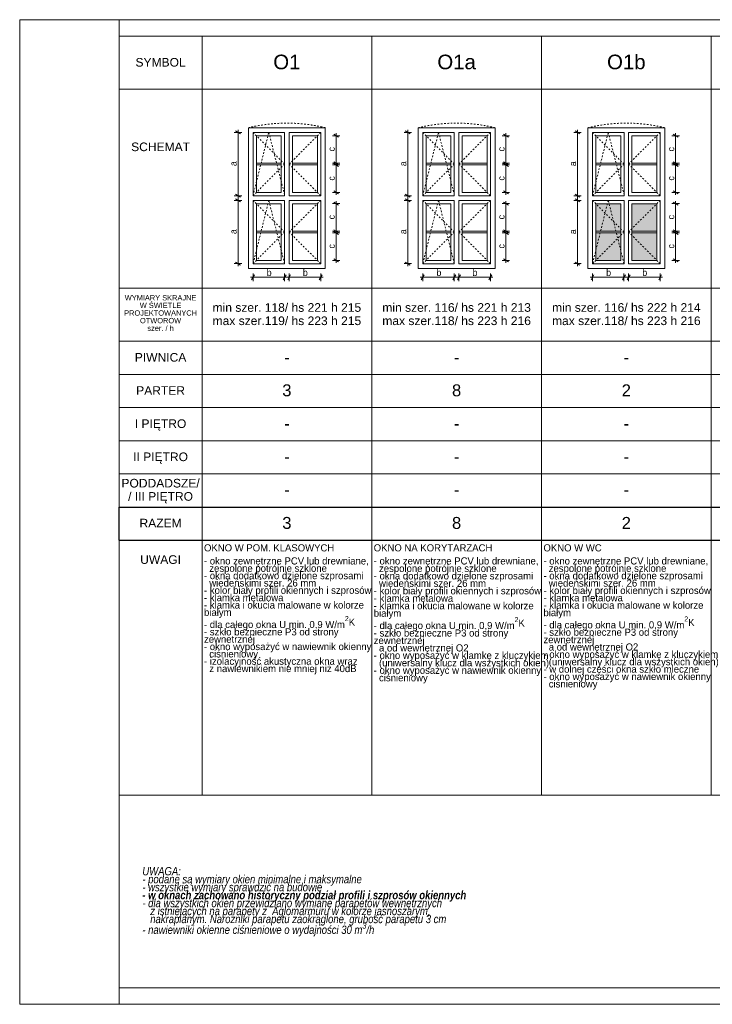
# Model space of a CAD drawing. Extents: x -11111 to 69739, y 5521 to 20371.
# Tile 1 of 19: x -11111 to -664, y 5521 to 20371. Entities that reach past the tile are written whole.
import ezdxf

# ---------------------------------------------------------------- set-up
doc = ezdxf.new("R2010")
doc.units = 0
doc.header["$MEASUREMENT"] = 0
doc.linetypes.add('Hidden Line', pattern=[50, 25, -25])
doc.layers.add('Arch okna_Nr_Pióra__102', color=7, linetype='Continuous', lineweight=13, true_color=0xcccccc)
for name, color, linetype, lineweight in [('Arch opisy okien_Nr_Pióra__1', 7, 'Continuous', 25), ('Arch opisy_Nr_Pióra__1', 7, 'Continuous', 25), ('Arch opisy_Nr_Pióra__21', 7, 'Continuous', 13), ('Arch opisy_Nr_Pióra__7', 7, 'Continuous', 13), ('ARCH TABELA_Nr_Pióra__21', 7, 'Continuous', 13), ('Arch wymiary_Nr_Pióra__5', 7, 'Continuous', 13), ('INWENT. DRZWI_Nr_Pióra__21', 7, 'Continuous', 13)]:
    doc.layers.add(name, color=color, linetype=linetype, lineweight=lineweight)
doc.layers.add('Arch wymiary', color=7, linetype='Continuous')
doc.styles.add('GENERATED_STYLE_1', font='txt')
doc.styles.add('GENERATED_STYLE_10', font='txt')
doc.styles.add('GENERATED_STYLE_2', font='arial.ttf')
doc.styles.add('GENERATED_STYLE_3', font='arial.ttf')
doc.styles.add('GENERATED_STYLE_7', font='txt')
doc.styles.add('GENERATED_STYLE_8', font='txt')
doc.dimstyles.new('GENERATED_STYLE__1', dxfattribs={"dimtxt": 100, "dimasz": 57, "dimexe": 0.18, "dimexo": 0, "dimgap": 0.09, "dimtad": 1, "dimdec": 0, "dimlfac": 0.1, "dimzin": 0, "dimdsep": 46, "dimtxsty": 'GENERATED_STYLE_1', "dimblk": 'ARROWHEAD_2', "dimblk1": 'ARROWHEAD_2', "dimblk2": 'ARROWHEAD_2', "dimcen": 0.09, "dimclrd": 7, "dimclre": 7, "dimclrt": 7, "dimadec": 0, "dimazin": 0, "dimtfac": 1, "dimtdec": 4, "dimtmove": 0, "dimatfit": 3, "dimfxl": 0, "dimtolj": 1, "dimtzin": 0, "dimarcsym": 0})
doc.dimstyles.new('GENERATED_STYLE__2', dxfattribs={"dimtxt": 100, "dimasz": 57, "dimexe": 0.18, "dimexo": 0, "dimgap": 0.09, "dimtad": 1, "dimtih": 1, "dimtoh": 1, "dimdec": 0, "dimlfac": 0.1, "dimzin": 0, "dimdsep": 46, "dimtxsty": 'GENERATED_STYLE_1', "dimblk": 'ARROWHEAD_2', "dimblk1": 'ARROWHEAD_2', "dimblk2": 'ARROWHEAD_2', "dimcen": 0.09, "dimclrd": 7, "dimclre": 7, "dimclrt": 7, "dimadec": 0, "dimazin": 0, "dimtfac": 1, "dimtdec": 4, "dimtmove": 0, "dimatfit": 3, "dimfxl": 0, "dimtolj": 1, "dimtzin": 0, "dimarcsym": 0})

# ---------------------------------------------------------------- blocks, each defined once
blk = doc.blocks.new('*D10')
at = {"layer": 'Arch wymiary_Nr_Pióra__5', "linetype": 'Continuous'}
for p, q in [((-7818, 17646), (-7818, 17682)), ((-7761, 17646), (-7874, 17646)), ((-7780, 17624), (-7855, 17667)), ((-7818, 16691), (-7818, 17646)), ((-7761, 16691), (-7874, 16691)), ((-7855, 16712), (-7780, 16669)), ((-7818, 16654), (-7818, 16691))]:
    blk.add_line(p, q, dxfattribs=at)
at = {"layer": 'Arch wymiary_Nr_Pióra__5', "insert": (-7838, 17136), "char_height": 100, "attachment_point": 7, "rotation": 90, "style": 'GENERATED_STYLE_1'}
blk.add_mtext('{a}', dxfattribs=at)
blk = doc.blocks.new('ARROWHEAD_2')
at = {"color": 0, "linetype": 'Continuous', "lineweight": 0}
for p, q in [((0, 0), (-1, 0)), ((-0.38, -0.66), (0.38, 0.66))]:
    blk.add_line(p, q, dxfattribs=at)
blk = doc.blocks.new('*D12')
at = {"layer": 'Arch wymiary_Nr_Pióra__5', "linetype": 'Continuous'}
for p, q in [((-7761, 18671), (-7874, 18671)), ((-7780, 18649), (-7855, 18692)), ((-7818, 18671), (-7818, 18707)), ((-7818, 17716), (-7818, 18671)), ((-7761, 17716), (-7874, 17716)), ((-7855, 17737), (-7780, 17694)), ((-7818, 17679), (-7818, 17716))]:
    blk.add_line(p, q, dxfattribs=at)
at = {"layer": 'Arch wymiary_Nr_Pióra__5', "insert": (-7838, 18161), "char_height": 100, "attachment_point": 7, "rotation": 90, "style": 'GENERATED_STYLE_1'}
blk.add_mtext('{a}', dxfattribs=at)
blk = doc.blocks.new('*D13')
at = {"layer": 'Arch wymiary_Nr_Pióra__5', "linetype": 'Continuous'}
for p, q in [((-7628, 16485), (-7591, 16485)), ((-7569, 16522), (-7613, 16447)), ((-7591, 16429), (-7591, 16541)), ((-7591, 16485), (-7116, 16485)), ((-7138, 16447), (-7094, 16522)), ((-7116, 16429), (-7116, 16541)), ((-7116, 16485), (-7079, 16485))]:
    blk.add_line(p, q, dxfattribs=at)
at = {"layer": 'Arch wymiary_Nr_Pióra__5', "insert": (-7385, 16505), "char_height": 100, "attachment_point": 7, "style": 'GENERATED_STYLE_1'}
blk.add_mtext('{b}', dxfattribs=at)
blk = doc.blocks.new('*D14')
at = {"layer": 'Arch wymiary_Nr_Pióra__5', "linetype": 'Continuous'}
for p, q in [((-7083, 16485), (-7046, 16485)), ((-7024, 16522), (-7068, 16447)), ((-7046, 16429), (-7046, 16541)), ((-7046, 16485), (-6571, 16485)), ((-6593, 16447), (-6549, 16522)), ((-6571, 16429), (-6571, 16541)), ((-6571, 16485), (-6534, 16485))]:
    blk.add_line(p, q, dxfattribs=at)
at = {"layer": 'Arch wymiary_Nr_Pióra__5', "insert": (-6840, 16505), "char_height": 100, "attachment_point": 7, "style": 'GENERATED_STYLE_1'}
blk.add_mtext('{b}', dxfattribs=at)
blk = doc.blocks.new('*D15')
at = {"layer": 'Arch wymiary_Nr_Pióra__5', "linetype": 'Continuous'}
for p, q in [((-6281, 17155), (-6394, 17155)), ((-6300, 17133), (-6375, 17177)), ((-6337, 17155), (-6337, 17192)), ((-6337, 16741), (-6337, 17155)), ((-6281, 16741), (-6394, 16741)), ((-6375, 16762), (-6300, 16719)), ((-6337, 16704), (-6337, 16741))]:
    blk.add_line(p, q, dxfattribs=at)
at = {"layer": 'Arch wymiary_Nr_Pióra__5', "insert": (-6357, 16919), "char_height": 100, "attachment_point": 7, "rotation": 90, "style": 'GENERATED_STYLE_1'}
blk.add_mtext('{c}', dxfattribs=at)
blk = doc.blocks.new('*D16')
at = {"layer": 'Arch wymiary_Nr_Pióra__5', "linetype": 'Continuous'}
for p, q in [((-6281, 17596), (-6394, 17596)), ((-6300, 17574), (-6375, 17617)), ((-6337, 17596), (-6337, 17632)), ((-6337, 17181), (-6337, 17596)), ((-6281, 17181), (-6394, 17181)), ((-6375, 17203), (-6300, 17159)), ((-6337, 17144), (-6337, 17181))]:
    blk.add_line(p, q, dxfattribs=at)
at = {"layer": 'Arch wymiary_Nr_Pióra__5', "insert": (-6357, 17359), "char_height": 100, "attachment_point": 7, "rotation": 90, "style": 'GENERATED_STYLE_1'}
blk.add_mtext('{c}', dxfattribs=at)
blk = doc.blocks.new('*D17')
at = {"layer": 'Arch wymiary_Nr_Pióra__5', "linetype": 'Continuous'}
for p, q in [((-6281, 18180), (-6394, 18180)), ((-6300, 18158), (-6375, 18202)), ((-6337, 18180), (-6337, 18217)), ((-6337, 17766), (-6337, 18180)), ((-6281, 17766), (-6394, 17766)), ((-6375, 17787), (-6300, 17744)), ((-6337, 17729), (-6337, 17766))]:
    blk.add_line(p, q, dxfattribs=at)
at = {"layer": 'Arch wymiary_Nr_Pióra__5', "insert": (-6357, 17944), "char_height": 100, "attachment_point": 7, "rotation": 90, "style": 'GENERATED_STYLE_1'}
blk.add_mtext('{c}', dxfattribs=at)
blk = doc.blocks.new('*D18')
at = {"layer": 'Arch wymiary_Nr_Pióra__5', "linetype": 'Continuous'}
for p, q in [((-6281, 18621), (-6394, 18621)), ((-6300, 18599), (-6375, 18642)), ((-6337, 18621), (-6337, 18657)), ((-6337, 18206), (-6337, 18621)), ((-6281, 18206), (-6394, 18206)), ((-6375, 18228), (-6300, 18184)), ((-6337, 18169), (-6337, 18206))]:
    blk.add_line(p, q, dxfattribs=at)
at = {"layer": 'Arch wymiary_Nr_Pióra__5', "insert": (-6357, 18384), "char_height": 100, "attachment_point": 7, "rotation": 90, "style": 'GENERATED_STYLE_1'}
blk.add_mtext('{c}', dxfattribs=at)
blk = doc.blocks.new('*D19')
at = {"layer": 'Arch wymiary_Nr_Pióra__5', "linetype": 'Continuous'}
for p, q in [((-5258, 17646), (-5258, 17682)), ((-5201, 17646), (-5314, 17646)), ((-5220, 17624), (-5295, 17667)), ((-5258, 16691), (-5258, 17646)), ((-5201, 16691), (-5314, 16691)), ((-5295, 16712), (-5220, 16669)), ((-5258, 16654), (-5258, 16691))]:
    blk.add_line(p, q, dxfattribs=at)
at = {"layer": 'Arch wymiary_Nr_Pióra__5', "insert": (-5278, 17136), "char_height": 100, "attachment_point": 7, "rotation": 90, "style": 'GENERATED_STYLE_1'}
blk.add_mtext('{a}', dxfattribs=at)
blk = doc.blocks.new('*D20')
at = {"layer": 'Arch wymiary_Nr_Pióra__5', "linetype": 'Continuous'}
for p, q in [((-5201, 18671), (-5314, 18671)), ((-5220, 18649), (-5295, 18692)), ((-5258, 18671), (-5258, 18707)), ((-5258, 17716), (-5258, 18671)), ((-5201, 17716), (-5314, 17716)), ((-5295, 17737), (-5220, 17694)), ((-5258, 17679), (-5258, 17716))]:
    blk.add_line(p, q, dxfattribs=at)
at = {"layer": 'Arch wymiary_Nr_Pióra__5', "insert": (-5278, 18161), "char_height": 100, "attachment_point": 7, "rotation": 90, "style": 'GENERATED_STYLE_1'}
blk.add_mtext('{a}', dxfattribs=at)
blk = doc.blocks.new('*D21')
at = {"layer": 'Arch wymiary_Nr_Pióra__5', "linetype": 'Continuous'}
for p, q in [((-5068, 16485), (-5031, 16485)), ((-5009, 16522), (-5053, 16447)), ((-5031, 16429), (-5031, 16541)), ((-5031, 16485), (-4556, 16485)), ((-4578, 16447), (-4534, 16522)), ((-4556, 16429), (-4556, 16541)), ((-4556, 16485), (-4519, 16485))]:
    blk.add_line(p, q, dxfattribs=at)
at = {"layer": 'Arch wymiary_Nr_Pióra__5', "insert": (-4825, 16505), "char_height": 100, "attachment_point": 7, "style": 'GENERATED_STYLE_1'}
blk.add_mtext('{b}', dxfattribs=at)
blk = doc.blocks.new('*D22')
at = {"layer": 'Arch wymiary_Nr_Pióra__5', "linetype": 'Continuous'}
for p, q in [((-4523, 16485), (-4486, 16485)), ((-4464, 16522), (-4508, 16447)), ((-4486, 16429), (-4486, 16541)), ((-4486, 16485), (-4011, 16485)), ((-4033, 16447), (-3989, 16522)), ((-4011, 16429), (-4011, 16541)), ((-4011, 16485), (-3974, 16485))]:
    blk.add_line(p, q, dxfattribs=at)
at = {"layer": 'Arch wymiary_Nr_Pióra__5', "insert": (-4280, 16505), "char_height": 100, "attachment_point": 7, "style": 'GENERATED_STYLE_1'}
blk.add_mtext('{b}', dxfattribs=at)
blk = doc.blocks.new('*D23')
at = {"layer": 'Arch wymiary_Nr_Pióra__5', "linetype": 'Continuous'}
for p, q in [((-3721, 17155), (-3834, 17155)), ((-3740, 17133), (-3815, 17177)), ((-3777, 17155), (-3777, 17192)), ((-3777, 16741), (-3777, 17155)), ((-3721, 16741), (-3834, 16741)), ((-3815, 16762), (-3740, 16719)), ((-3777, 16704), (-3777, 16741))]:
    blk.add_line(p, q, dxfattribs=at)
at = {"layer": 'Arch wymiary_Nr_Pióra__5', "insert": (-3797, 16919), "char_height": 100, "attachment_point": 7, "rotation": 90, "style": 'GENERATED_STYLE_1'}
blk.add_mtext('{c}', dxfattribs=at)
blk = doc.blocks.new('*D24')
at = {"layer": 'Arch wymiary_Nr_Pióra__5', "linetype": 'Continuous'}
for p, q in [((-3721, 17596), (-3834, 17596)), ((-3740, 17574), (-3815, 17617)), ((-3777, 17596), (-3777, 17632)), ((-3777, 17181), (-3777, 17596)), ((-3721, 17181), (-3834, 17181)), ((-3815, 17203), (-3740, 17159)), ((-3777, 17144), (-3777, 17181))]:
    blk.add_line(p, q, dxfattribs=at)
at = {"layer": 'Arch wymiary_Nr_Pióra__5', "insert": (-3797, 17359), "char_height": 100, "attachment_point": 7, "rotation": 90, "style": 'GENERATED_STYLE_1'}
blk.add_mtext('{c}', dxfattribs=at)
blk = doc.blocks.new('*D25')
at = {"layer": 'Arch wymiary_Nr_Pióra__5', "linetype": 'Continuous'}
for p, q in [((-3721, 18180), (-3834, 18180)), ((-3740, 18158), (-3815, 18202)), ((-3777, 18180), (-3777, 18217)), ((-3777, 17766), (-3777, 18180)), ((-3721, 17766), (-3834, 17766)), ((-3815, 17787), (-3740, 17744)), ((-3777, 17729), (-3777, 17766))]:
    blk.add_line(p, q, dxfattribs=at)
at = {"layer": 'Arch wymiary_Nr_Pióra__5', "insert": (-3797, 17944), "char_height": 100, "attachment_point": 7, "rotation": 90, "style": 'GENERATED_STYLE_1'}
blk.add_mtext('{c}', dxfattribs=at)
blk = doc.blocks.new('*D26')
at = {"layer": 'Arch wymiary_Nr_Pióra__5', "linetype": 'Continuous'}
for p, q in [((-3721, 18621), (-3834, 18621)), ((-3740, 18599), (-3815, 18642)), ((-3777, 18621), (-3777, 18657)), ((-3777, 18206), (-3777, 18621)), ((-3721, 18206), (-3834, 18206)), ((-3815, 18228), (-3740, 18184)), ((-3777, 18169), (-3777, 18206))]:
    blk.add_line(p, q, dxfattribs=at)
at = {"layer": 'Arch wymiary_Nr_Pióra__5', "insert": (-3797, 18384), "char_height": 100, "attachment_point": 7, "rotation": 90, "style": 'GENERATED_STYLE_1'}
blk.add_mtext('{c}', dxfattribs=at)
blk = doc.blocks.new('*D27')
at = {"layer": 'Arch wymiary_Nr_Pióra__5', "linetype": 'Continuous'}
for p, q in [((-2698, 17646), (-2698, 17682)), ((-2641, 17646), (-2754, 17646)), ((-2660, 17624), (-2735, 17667)), ((-2698, 16691), (-2698, 17646)), ((-2641, 16691), (-2754, 16691)), ((-2735, 16712), (-2660, 16669)), ((-2698, 16654), (-2698, 16691))]:
    blk.add_line(p, q, dxfattribs=at)
at = {"layer": 'Arch wymiary_Nr_Pióra__5', "insert": (-2718, 17136), "char_height": 100, "attachment_point": 7, "rotation": 90, "style": 'GENERATED_STYLE_1'}
blk.add_mtext('{a}', dxfattribs=at)
blk = doc.blocks.new('*D28')
at = {"layer": 'Arch wymiary_Nr_Pióra__5', "linetype": 'Continuous'}
for p, q in [((-2641, 18671), (-2754, 18671)), ((-2660, 18649), (-2735, 18692)), ((-2698, 18671), (-2698, 18707)), ((-2698, 17716), (-2698, 18671)), ((-2641, 17716), (-2754, 17716)), ((-2735, 17737), (-2660, 17694)), ((-2698, 17679), (-2698, 17716))]:
    blk.add_line(p, q, dxfattribs=at)
at = {"layer": 'Arch wymiary_Nr_Pióra__5', "insert": (-2718, 18161), "char_height": 100, "attachment_point": 7, "rotation": 90, "style": 'GENERATED_STYLE_1'}
blk.add_mtext('{a}', dxfattribs=at)
blk = doc.blocks.new('*D29')
at = {"layer": 'Arch wymiary_Nr_Pióra__5', "linetype": 'Continuous'}
for p, q in [((-2508, 16485), (-2471, 16485)), ((-2449, 16522), (-2493, 16447)), ((-2471, 16429), (-2471, 16541)), ((-2471, 16485), (-1996, 16485)), ((-2018, 16447), (-1974, 16522)), ((-1996, 16429), (-1996, 16541)), ((-1996, 16485), (-1959, 16485))]:
    blk.add_line(p, q, dxfattribs=at)
at = {"layer": 'Arch wymiary_Nr_Pióra__5', "insert": (-2265, 16505), "char_height": 100, "attachment_point": 7, "style": 'GENERATED_STYLE_1'}
blk.add_mtext('{b}', dxfattribs=at)
blk = doc.blocks.new('*D30')
at = {"layer": 'Arch wymiary_Nr_Pióra__5', "linetype": 'Continuous'}
for p, q in [((-1963, 16485), (-1926, 16485)), ((-1904, 16522), (-1948, 16447)), ((-1926, 16429), (-1926, 16541)), ((-1926, 16485), (-1451, 16485)), ((-1473, 16447), (-1429, 16522)), ((-1451, 16429), (-1451, 16541)), ((-1451, 16485), (-1414, 16485))]:
    blk.add_line(p, q, dxfattribs=at)
at = {"layer": 'Arch wymiary_Nr_Pióra__5', "insert": (-1720, 16505), "char_height": 100, "attachment_point": 7, "style": 'GENERATED_STYLE_1'}
blk.add_mtext('{b}', dxfattribs=at)
blk = doc.blocks.new('*D31')
at = {"layer": 'Arch wymiary_Nr_Pióra__5', "linetype": 'Continuous'}
for p, q in [((-1161, 17155), (-1274, 17155)), ((-1180, 17133), (-1255, 17177)), ((-1217, 17155), (-1217, 17192)), ((-1217, 16741), (-1217, 17155)), ((-1161, 16741), (-1274, 16741)), ((-1255, 16762), (-1180, 16719)), ((-1217, 16704), (-1217, 16741))]:
    blk.add_line(p, q, dxfattribs=at)
at = {"layer": 'Arch wymiary_Nr_Pióra__5', "insert": (-1237, 16919), "char_height": 100, "attachment_point": 7, "rotation": 90, "style": 'GENERATED_STYLE_1'}
blk.add_mtext('{c}', dxfattribs=at)
blk = doc.blocks.new('*D32')
at = {"layer": 'Arch wymiary_Nr_Pióra__5', "linetype": 'Continuous'}
for p, q in [((-1161, 17596), (-1274, 17596)), ((-1180, 17574), (-1255, 17617)), ((-1217, 17596), (-1217, 17632)), ((-1217, 17181), (-1217, 17596)), ((-1161, 17181), (-1274, 17181)), ((-1255, 17203), (-1180, 17159)), ((-1217, 17144), (-1217, 17181))]:
    blk.add_line(p, q, dxfattribs=at)
at = {"layer": 'Arch wymiary_Nr_Pióra__5', "insert": (-1237, 17359), "char_height": 100, "attachment_point": 7, "rotation": 90, "style": 'GENERATED_STYLE_1'}
blk.add_mtext('{c}', dxfattribs=at)
blk = doc.blocks.new('*D33')
at = {"layer": 'Arch wymiary_Nr_Pióra__5', "linetype": 'Continuous'}
for p, q in [((-1161, 18180), (-1274, 18180)), ((-1180, 18158), (-1255, 18202)), ((-1217, 18180), (-1217, 18217)), ((-1217, 17766), (-1217, 18180)), ((-1161, 17766), (-1274, 17766)), ((-1255, 17787), (-1180, 17744)), ((-1217, 17729), (-1217, 17766))]:
    blk.add_line(p, q, dxfattribs=at)
at = {"layer": 'Arch wymiary_Nr_Pióra__5', "insert": (-1237, 17944), "char_height": 100, "attachment_point": 7, "rotation": 90, "style": 'GENERATED_STYLE_1'}
blk.add_mtext('{c}', dxfattribs=at)
blk = doc.blocks.new('*D34')
at = {"layer": 'Arch wymiary_Nr_Pióra__5', "linetype": 'Continuous'}
for p, q in [((-1161, 18621), (-1274, 18621)), ((-1180, 18599), (-1255, 18642)), ((-1217, 18621), (-1217, 18657)), ((-1217, 18206), (-1217, 18621)), ((-1161, 18206), (-1274, 18206)), ((-1255, 18228), (-1180, 18184)), ((-1217, 18169), (-1217, 18206))]:
    blk.add_line(p, q, dxfattribs=at)
at = {"layer": 'Arch wymiary_Nr_Pióra__5', "insert": (-1237, 18384), "char_height": 100, "attachment_point": 7, "rotation": 90, "style": 'GENERATED_STYLE_1'}
blk.add_mtext('{c}', dxfattribs=at)

msp = doc.modelspace()

# ---------------------------------------------------------------- hatches: boundary and pattern name
at = {"layer": 'Arch okna_Nr_Pióra__102', "linetype": 'Continuous', "lineweight": 0, "true_color": 0x666666}
for points in [[(-2420.9, 17181.1), (-2045.9, 17181.1), (-2045.9, 17595.6), (-2420.9, 17595.6)], [(-1875.9, 17181.1), (-1500.9, 17181.1), (-1500.9, 17595.6), (-1875.9, 17595.6)], [(-2420.9, 16740.6), (-2045.9, 16740.6), (-2045.9, 17155.1), (-2420.9, 17155.1)], [(-1875.9, 16740.6), (-1500.9, 16740.6), (-1500.9, 17155.1), (-1875.9, 17155.1)]]:
    msp.add_hatch(color=251, dxfattribs=at).paths.add_polyline_path(points, flags=0)

# ---------------------------------------------------------------- linework, layer by layer
at = {"layer": 'Arch opisy_Nr_Pióra__1', "linetype": 'Continuous'}
for p, q in [((-9610.9, 13020.6), (9539.1, 13020.6)), ((-9610.9, 12520.6), (-9610.9, 13020.6)), ((-9610.9, 12520.6), (9539.1, 12520.6))]:
    msp.add_line(p, q, dxfattribs=at)
at = {"layer": 'Arch opisy_Nr_Pióra__21', "linetype": 'Continuous'}
for p, q in [((-9610.9, 20120.6), (9539.1, 20120.6)), ((-8360.9, 20120.6), (-8360.9, 8676.2)), ((-5800.9, 20120.6), (-5800.9, 8676.2)), ((-3240.9, 20120.6), (-3240.9, 8676.2)), ((-680.9, 20120.6), (-680.9, 8676.2)), ((-9610.9, 19320.6), (9539.1, 19320.6)), ((-9610.9, 16320.6), (9539.1, 16320.6)), ((-9610.9, 15520.6), (9539.1, 15520.6)), ((-9610.9, 15020.6), (9539.1, 15020.6)), ((-9610.9, 14520.6), (9539.1, 14520.6)), ((-9610.9, 14020.6), (9539.1, 14020.6)), ((-9610.9, 13520.6), (9539.1, 13520.6)), ((9539.1, 8676.2), (-9610.9, 8676.2)), ((9539.1, 5770.6), (-9610.9, 5770.6))]:
    msp.add_line(p, q, dxfattribs=at)
at = {"layer": 'ARCH TABELA_Nr_Pióra__21', "linetype": 'Continuous'}
for p, q in [((-11110.9, 5520.6), (-11110.9, 20370.6)), ((-11110.9, 20370.6), (9789.1, 20370.6)), ((-9610.9, 20120.6), (-9610.9, 20370.6)), ((-9610.9, 20120.6), (-9610.9, 5770.6)), ((-9610.9, 5520.6), (-9610.9, 5770.6)), ((9789.1, 5520.6), (-11110.9, 5520.6))]:
    msp.add_line(p, q, dxfattribs=at)
at = {"layer": 'INWENT. DRZWI_Nr_Pióra__21', "linetype": 'Continuous'}
for p, q in [((-7660.9, 16620.6), (-7660.9, 18740.6)), ((-7660.9, 18740.6), (-6500.9, 18740.6)), ((-6500.9, 18740.6), (-6500.9, 16620.6)), ((-5100.9, 16620.6), (-5100.9, 18740.6)), ((-5100.9, 18740.6), (-3940.9, 18740.6)), ((-3940.9, 18740.6), (-3940.9, 16620.6)), ((-2540.9, 16620.6), (-2540.9, 18740.6)), ((-2540.9, 18740.6), (-1380.9, 18740.6)), ((-1380.9, 18740.6), (-1380.9, 16620.6)), ((-7590.9, 18670.6), (-7115.9, 18670.6)), ((-7590.9, 17715.6), (-7590.9, 18670.6)), ((-7540.9, 17765.6), (-7540.9, 18620.6)), ((-7540.9, 18620.6), (-7165.9, 18620.6)), ((-7165.9, 17765.6), (-7165.9, 18620.6)), ((-7115.9, 17715.6), (-7115.9, 18670.6)), ((-7045.9, 17715.6), (-7045.9, 18670.6)), ((-7045.9, 18670.6), (-6570.9, 18670.6)), ((-6995.9, 17765.6), (-6995.9, 18620.6)), ((-6995.9, 18620.6), (-6620.9, 18620.6)), ((-6620.9, 17765.6), (-6620.9, 18620.6)), ((-6570.9, 17715.6), (-6570.9, 18670.6)), ((-5030.9, 17715.6), (-5030.9, 18670.6)), ((-5030.9, 18670.6), (-4555.9, 18670.6)), ((-4980.9, 18620.6), (-4605.9, 18620.6)), ((-4980.9, 17765.6), (-4980.9, 18620.6)), ((-4605.9, 17765.6), (-4605.9, 18620.6)), ((-4555.9, 17715.6), (-4555.9, 18670.6)), ((-4485.9, 18670.6), (-4010.9, 18670.6)), ((-4485.9, 17715.6), (-4485.9, 18670.6)), ((-4435.9, 18620.6), (-4060.9, 18620.6)), ((-4435.9, 17765.6), (-4435.9, 18620.6)), ((-4060.9, 17765.6), (-4060.9, 18620.6)), ((-4010.9, 17715.6), (-4010.9, 18670.6)), ((-2470.9, 17715.6), (-2470.9, 18670.6)), ((-2470.9, 18670.6), (-1995.9, 18670.6)), ((-2420.9, 18620.6), (-2045.9, 18620.6)), ((-2420.9, 17765.6), (-2420.9, 18620.6)), ((-2045.9, 17765.6), (-2045.9, 18620.6)), ((-1995.9, 17715.6), (-1995.9, 18670.6)), ((-1925.9, 18670.6), (-1450.9, 18670.6)), ((-1925.9, 17715.6), (-1925.9, 18670.6)), ((-1875.9, 18620.6), (-1500.9, 18620.6)), ((-1875.9, 17765.6), (-1875.9, 18620.6)), ((-1500.9, 17765.6), (-1500.9, 18620.6)), ((-1450.9, 17715.6), (-1450.9, 18670.6)), ((-7540.9, 18206.1), (-7165.9, 18206.1)), ((-7540.9, 18180.1), (-7165.9, 18180.1)), ((-6995.9, 18206.1), (-6620.9, 18206.1)), ((-6995.9, 18180.1), (-6620.9, 18180.1)), ((-4980.9, 18206.1), (-4605.9, 18206.1)), ((-4980.9, 18180.1), (-4605.9, 18180.1)), ((-4435.9, 18206.1), (-4060.9, 18206.1)), ((-4435.9, 18180.1), (-4060.9, 18180.1)), ((-2420.9, 18206.1), (-2045.9, 18206.1)), ((-2420.9, 18180.1), (-2045.9, 18180.1)), ((-1875.9, 18206.1), (-1500.9, 18206.1)), ((-1875.9, 18180.1), (-1500.9, 18180.1)), ((-7590.9, 17715.6), (-7115.9, 17715.6)), ((-7540.9, 17765.6), (-7165.9, 17765.6)), ((-7045.9, 17715.6), (-6570.9, 17715.6)), ((-6995.9, 17765.6), (-6620.9, 17765.6)), ((-5030.9, 17715.6), (-4555.9, 17715.6)), ((-4980.9, 17765.6), (-4605.9, 17765.6)), ((-4485.9, 17715.6), (-4010.9, 17715.6)), ((-4435.9, 17765.6), (-4060.9, 17765.6)), ((-2470.9, 17715.6), (-1995.9, 17715.6)), ((-2420.9, 17765.6), (-2045.9, 17765.6)), ((-1925.9, 17715.6), (-1450.9, 17715.6)), ((-1875.9, 17765.6), (-1500.9, 17765.6)), ((-7590.9, 17645.6), (-7115.9, 17645.6)), ((-7590.9, 17645.6), (-7590.9, 16690.6)), ((-7540.9, 17595.6), (-7540.9, 16740.6)), ((-7540.9, 17595.6), (-7165.9, 17595.6)), ((-7165.9, 17595.6), (-7165.9, 16740.6)), ((-7115.9, 17645.6), (-7115.9, 16690.6)), ((-7045.9, 17645.6), (-7045.9, 16690.6)), ((-7045.9, 17645.6), (-6570.9, 17645.6)), ((-6995.9, 17595.6), (-6995.9, 16740.6)), ((-6995.9, 17595.6), (-6620.9, 17595.6)), ((-6620.9, 17595.6), (-6620.9, 16740.6)), ((-6570.9, 17645.6), (-6570.9, 16690.6)), ((-5030.9, 17645.6), (-5030.9, 16690.6)), ((-5030.9, 17645.6), (-4555.9, 17645.6)), ((-4980.9, 17595.6), (-4605.9, 17595.6)), ((-4980.9, 17595.6), (-4980.9, 16740.6)), ((-4605.9, 17595.6), (-4605.9, 16740.6)), ((-4555.9, 17645.6), (-4555.9, 16690.6)), ((-4485.9, 17645.6), (-4010.9, 17645.6)), ((-4485.9, 17645.6), (-4485.9, 16690.6)), ((-4435.9, 17595.6), (-4060.9, 17595.6)), ((-4435.9, 17595.6), (-4435.9, 16740.6)), ((-4060.9, 17595.6), (-4060.9, 16740.6)), ((-4010.9, 17645.6), (-4010.9, 16690.6)), ((-2470.9, 17645.6), (-2470.9, 16690.6)), ((-2470.9, 17645.6), (-1995.9, 17645.6)), ((-2420.9, 17595.6), (-2045.9, 17595.6)), ((-2420.9, 17595.6), (-2420.9, 16740.6)), ((-2045.9, 17595.6), (-2045.9, 16740.6)), ((-1995.9, 17645.6), (-1995.9, 16690.6)), ((-1925.9, 17645.6), (-1450.9, 17645.6)), ((-1925.9, 17645.6), (-1925.9, 16690.6)), ((-1875.9, 17595.6), (-1500.9, 17595.6)), ((-1875.9, 17595.6), (-1875.9, 16740.6)), ((-1500.9, 17595.6), (-1500.9, 16740.6)), ((-1450.9, 17645.6), (-1450.9, 16690.6)), ((-7540.9, 17181.1), (-7165.9, 17181.1)), ((-7540.9, 17155.1), (-7165.9, 17155.1)), ((-6995.9, 17181.1), (-6620.9, 17181.1)), ((-6995.9, 17155.1), (-6620.9, 17155.1)), ((-4980.9, 17181.1), (-4605.9, 17181.1)), ((-4980.9, 17155.1), (-4605.9, 17155.1)), ((-4435.9, 17181.1), (-4060.9, 17181.1)), ((-4435.9, 17155.1), (-4060.9, 17155.1)), ((-2420.9, 17181.1), (-2045.9, 17181.1)), ((-2420.9, 17155.1), (-2045.9, 17155.1)), ((-1875.9, 17181.1), (-1500.9, 17181.1)), ((-1875.9, 17155.1), (-1500.9, 17155.1)), ((-7590.9, 16690.6), (-7115.9, 16690.6)), ((-7540.9, 16740.6), (-7165.9, 16740.6)), ((-7045.9, 16690.6), (-6570.9, 16690.6)), ((-6995.9, 16740.6), (-6620.9, 16740.6)), ((-5030.9, 16690.6), (-4555.9, 16690.6)), ((-4980.9, 16740.6), (-4605.9, 16740.6)), ((-4485.9, 16690.6), (-4010.9, 16690.6)), ((-4435.9, 16740.6), (-4060.9, 16740.6)), ((-2470.9, 16690.6), (-1995.9, 16690.6)), ((-2420.9, 16740.6), (-2045.9, 16740.6)), ((-1925.9, 16690.6), (-1450.9, 16690.6)), ((-1875.9, 16740.6), (-1500.9, 16740.6)), ((-7660.9, 16620.6), (-6500.9, 16620.6)), ((-5100.9, 16620.6), (-3940.9, 16620.6)), ((-2540.9, 16620.6), (-1380.9, 16620.6))]:
    msp.add_line(p, q, dxfattribs=at)
at = {"layer": 'INWENT. DRZWI_Nr_Pióra__21', "linetype": 'Hidden Line'}
for p, q in [((-7590.9, 17715.6), (-7353.4, 18670.6)), ((-7115.9, 18193.1), (-7590.9, 18670.6)), ((-7353.4, 18670.6), (-7115.9, 17734.7)), ((-7045.9, 18193.1), (-6570.9, 18670.6)), ((-4555.9, 18193.1), (-5030.9, 18670.6)), ((-5030.9, 17715.6), (-4793.4, 18670.6)), ((-4793.4, 18670.6), (-4555.9, 17734.7)), ((-4485.9, 18193.1), (-4010.9, 18670.6)), ((-1995.9, 18193.1), (-2470.9, 18670.6)), ((-2470.9, 17715.6), (-2233.4, 18670.6)), ((-2233.4, 18670.6), (-1995.9, 17734.7)), ((-1925.9, 18193.1), (-1450.9, 18670.6)), ((-7590.9, 17715.6), (-7115.9, 18193.1)), ((-6570.9, 17715.6), (-7045.9, 18193.1)), ((-5030.9, 17715.6), (-4555.9, 18193.1)), ((-4010.9, 17715.6), (-4485.9, 18193.1)), ((-2470.9, 17715.6), (-1995.9, 18193.1)), ((-1450.9, 17715.6), (-1925.9, 18193.1)), ((-7115.9, 17168.1), (-7590.9, 17645.6)), ((-7353.4, 17645.6), (-7590.9, 16690.6)), ((-7115.9, 16690.6), (-7353.4, 17645.6)), ((-7045.9, 17168.1), (-6570.9, 17645.6)), ((-4793.4, 17645.6), (-5030.9, 16690.6)), ((-4555.9, 17168.1), (-5030.9, 17645.6)), ((-4555.9, 16690.6), (-4793.4, 17645.6)), ((-4485.9, 17168.1), (-4010.9, 17645.6)), ((-2233.4, 17645.6), (-2470.9, 16690.6)), ((-1995.9, 17168.1), (-2470.9, 17645.6)), ((-1995.9, 16690.6), (-2233.4, 17645.6)), ((-1925.9, 17168.1), (-1450.9, 17645.6)), ((-7590.9, 16690.6), (-7115.9, 17168.1)), ((-6570.9, 16690.6), (-7045.9, 17168.1)), ((-5030.9, 16690.6), (-4555.9, 17168.1)), ((-4010.9, 16690.6), (-4485.9, 17168.1)), ((-2470.9, 16690.6), (-1995.9, 17168.1)), ((-1450.9, 16690.6), (-1925.9, 17168.1))]:
    msp.add_line(p, q, dxfattribs=at)
for centre in [(-7080.9, 16372.8), (-4520.9, 16372.8), (-1960.9, 16372.8)]:
    msp.add_arc(centre, 2437.9, 76.23655, 103.76345, dxfattribs=at)

# ---------------------------------------------------------------- texts
at = {"layer": 'Arch opisy okien_Nr_Pióra__1', "linetype": 'Continuous', "attachment_point": 2}
for s, insert, char_height, style in [('{SYMBOL}', (-8985.9, 19793.1), 130, 'GENERATED_STYLE_2'), ('{O1}', (-7080.9, 19843.2), 220, 'GENERATED_STYLE_3'), ('{O1a}', (-4520.9, 19843.2), 220, 'GENERATED_STYLE_3'), ('{O1b}', (-1960.9, 19843.2), 220, 'GENERATED_STYLE_3'), ('{SCHEMAT}', (-8985.9, 18518.1), 130, 'GENERATED_STYLE_2'), ('{PIWNICA}', (-8985.9, 15343.1), 130, 'GENERATED_STYLE_2'), ('{-}', (-7080.9, 15370.9), 180, 'GENERATED_STYLE_2'), ('{-}', (-4520.9, 15370.9), 180, 'GENERATED_STYLE_2'), ('{-}', (-1960.9, 15370.9), 180, 'GENERATED_STYLE_2'), ('{3}', (-7080.9, 14870.9), 180, 'GENERATED_STYLE_2'), ('{8}', (-4520.9, 14870.9), 180, 'GENERATED_STYLE_2'), ('{2}', (-1960.9, 14870.9), 180, 'GENERATED_STYLE_2'), ('{PARTER}', (-8985.9, 14843.1), 130, 'GENERATED_STYLE_2'), ('{I PIĘTRO}', (-8985.9, 14343.1), 130, 'GENERATED_STYLE_2'), ('{-}', (-7080.9, 14370.9), 180, 'GENERATED_STYLE_2'), ('{-}', (-4520.9, 14370.9), 180, 'GENERATED_STYLE_2'), ('{-}', (-1960.9, 14370.9), 180, 'GENERATED_STYLE_2'), ('{II PIĘTRO}', (-8985.9, 13843.1), 130, 'GENERATED_STYLE_2'), ('{-}', (-7080.9, 13870.9), 180, 'GENERATED_STYLE_2'), ('{-}', (-4520.9, 13870.9), 180, 'GENERATED_STYLE_2'), ('{-}', (-1960.9, 13870.9), 180, 'GENERATED_STYLE_2'), ('{-}', (-7080.9, 13370.9), 180, 'GENERATED_STYLE_2'), ('{-}', (-4520.9, 13370.9), 180, 'GENERATED_STYLE_2'), ('{-}', (-1960.9, 13370.9), 180, 'GENERATED_STYLE_2'), ('{RAZEM}', (-8985.9, 12843.1), 130, 'GENERATED_STYLE_3'), ('{3}', (-7080.9, 12870.9), 180, 'GENERATED_STYLE_3'), ('{8}', (-4520.9, 12870.9), 180, 'GENERATED_STYLE_3'), ('{2}', (-1960.9, 12870.9), 180, 'GENERATED_STYLE_3'), ('{UWAGI}', (-8985.9, 12293.1), 130, 'GENERATED_STYLE_2')]:
    msp.add_mtext(s, dxfattribs=dict(at, insert=insert, char_height=char_height, style=style))
for s, insert, char_height, width, line_spacing_factor, style in [('{WYMIARY SKRAJNE\\PW ŚWIETLE \\PPROJEKTOWANYCH \\POTWORÓW\\Pszer. / h}', (-8985.9, 16216.6), 80, 2104.478, 0.860443, 'GENERATED_STYLE_3'), ('{min szer. 118/ hs 221 h 215 \\Pmax szer.119/ hs 223 h 215 }', (-7080.9, 16095.2), 130, 2370.8, 0.925173, 'GENERATED_STYLE_2'), ('{min szer. 116/ hs 221 h 213 \\Pmax szer.118/ hs 223 h 216 }', (-4520.9, 16095.2), 130, 2370.8, 0.925173, 'GENERATED_STYLE_2'), ('{min szer. 116/ hs 222 h 214 \\Pmax szer.118/ hs 223 h 216 }', (-1960.9, 16095.2), 130, 2370.8, 0.925173, 'GENERATED_STYLE_2'), ('{PODDADSZE/\\P/ III PIĘTRO}', (-8985.9, 13445.2), 130, 1740.019, 0.921299, 'GENERATED_STYLE_2')]:
    msp.add_mtext(s, dxfattribs=dict(at, insert=insert, char_height=char_height, width=width, line_spacing_factor=line_spacing_factor, style=style))
at = {"layer": 'Arch opisy_Nr_Pióra__7', "linetype": 'Continuous', "char_height": 107.5, "attachment_point": 1, "style": 'GENERATED_STYLE_10'}
for s, insert in [('{OKNO W POM. KLASOWYCH}', (-8330.9, 12458.8)), ('{OKNO NA KORYTARZACH}', (-5770.9, 12458.8)), ('{OKNO W WC}', (-3210.9, 12458.8))]:
    msp.add_mtext(s, dxfattribs=dict(at, insert=insert))
at = {"layer": 'Arch opisy_Nr_Pióra__7', "linetype": 'Continuous', "attachment_point": 1}
for s, insert, char_height, width, line_spacing_factor, style in [('{- okno zewnętrzne PCV lub drewniane, \\P  zespolone potrójnie szklone\\P- okna dodatkowo dzielone szprosami\\P  wiedeńskimi szer. 26 mm\\P- kolor biały profili okiennych i szprosów  \\P- klamka metalowa\\P- klamka i okucia malowane w kolorze białym\\P- dla całego okna U min. 0,9 W/m\\A1{\\H0.7x;\\S2^  ;}K \\P- szkło bezpieczne P3 od strony zewnetrznej\\P- okno wyposażyć w nawiewnik okienny   \\P  ciśnieniowy\\P- izolacyjność akustyczna okna wraz \\P  z nawiewnikiem nie mniej niż 40dB}', (-8330.9, 12261.4), 107.5, 2530, 0.617894, 'GENERATED_STYLE_7'), ('{- okno zewnętrzne PCV lub drewniane, \\P  zespolone potrójnie szklone\\P- okna dodatkowo dzielone szprosami\\P  wiedeńskimi szer. 26 mm\\P- kolor biały profili okiennych i szprosów  \\P- klamka metalowa\\P- klamka i okucia malowane w kolorze białym\\P- dla całego okna U min. 0,9 W/m\\A1{\\H0.7x;\\S2^  ;}K \\P- szkło bezpieczne P3 od strony zewnetrznej\\P  a od wewnętrznej O2\\P- okno wyposażyć w klamkę z kluczykiem\\P  (uniwersalny klucz dla wszystkich okien)\\P- okno wyposażyć w nawiewnik okienny   \\P  ciśnieniowy}', (-5770.9, 12261.4), 107.5, 2530, 0.628291, 'GENERATED_STYLE_7'), ('{- okno zewnętrzne PCV lub drewniane, \\P  zespolone potrójnie szklone\\P- okna dodatkowo dzielone szprosami\\P  wiedeńskimi szer. 26 mm\\P- kolor biały profili okiennych i szprosów  \\P- klamka metalowa\\P- klamka i okucia malowane w kolorze białym\\P- dla całego okna U min. 0,9 W/m\\A1{\\H0.7x;\\S2^  ;}K \\P- szkło bezpieczne P3 od strony zewnetrznej\\P  a od wewnętrznej O2\\P- okno wyposażyć w klamkę z kluczykiem\\P  (uniwersalny klucz dla wszystkich okien)\\P- w dolnej części okna szkło mleczne\\P- okno wyposażyć w nawiewnik okienny   \\P  ciśnieniowy}', (-3210.9, 12261.4), 107.5, 2530, 0.621351, 'GENERATED_STYLE_7'), ('\\A1;{\\fArial Narrow Europa Środkowa|b0|i1|c0|p34;UWAGA:\\P- podane są wymiary okien minimalne i maksymalne\\P- wszystkie wymiary sprawdzić na budowie\\P\\fArial Narrow Europa Środkowa|b1|i1|c0|p34;- w oknach zachowano historyczny podział profili i szprosów okiennych\\P\\fArial Narrow Europa Środkowa|b0|i1|c0|p34;- dla wszystkich okien przewidziano wymianę parapetów wewnętrznych \\P   z istniejących na parapety z  Aglomarmuru w kolorze jasnoszarym, \\P   nakrapianym. Narożniki parapetu zaokrąglone, grubość parapetu 3 cm\\P- nawiewniki okienne ciśnieniowe o wydajności 30 m\\A1{\\H0.7x;\\S3^  ;}/h }', (-9260.9, 7591), 125, 5051.218, 0.576773, 'GENERATED_STYLE_8')]:
    msp.add_mtext(s, dxfattribs=dict(at, insert=insert, char_height=char_height, width=width, line_spacing_factor=line_spacing_factor, style=style))

# ---------------------------------------------------------------- dimensions: what is measured, and where the dimension line sits
at = {"layer": 'Arch wymiary', "linetype": 'Continuous'}
for base, p1, p2, text, picture, middle in [((-7817.6, 17715.6), (-7590.9, 17715.6), (-7590.9, 18670.6), 'a', '*D12', (-7887.6, 18199.1)), ((-6337.3, 18206.1), (-6808.4, 18206.1), (-6808.4, 18620.6), 'c', '*D18', (-6407.3, 18418.5)), ((-5257.6, 17715.6), (-5030.9, 17715.6), (-5030.9, 18670.6), 'a', '*D20', (-5327.6, 18199.1)), ((-3777.3, 18206.1), (-4248.4, 18206.1), (-4248.4, 18620.6), 'c', '*D26', (-3847.3, 18418.5)), ((-2697.6, 17715.6), (-2470.9, 17715.6), (-2470.9, 18670.6), 'a', '*D28', (-2767.6, 18199.1)), ((-1217.3, 18206.1), (-1688.4, 18206.1), (-1688.4, 18620.6), 'c', '*D34', (-1287.3, 18418.5)), ((-6337.3, 17765.6), (-6808.4, 17765.6), (-6808.4, 18180.1), 'c', '*D17', (-6407.3, 17978)), ((-3777.3, 17765.6), (-4248.4, 17765.6), (-4248.4, 18180.1), 'c', '*D25', (-3847.3, 17978)), ((-1217.3, 17765.6), (-1688.4, 17765.6), (-1688.4, 18180.1), 'c', '*D33', (-1287.3, 17978)), ((-7817.6, 16690.6), (-7590.9, 16690.6), (-7590.9, 17645.6), 'a', '*D10', (-7887.6, 17174.1)), ((-5257.6, 16690.6), (-5030.9, 16690.6), (-5030.9, 17645.6), 'a', '*D19', (-5327.6, 17174.1)), ((-2697.6, 16690.6), (-2470.9, 16690.6), (-2470.9, 17645.6), 'a', '*D27', (-2767.6, 17174.1)), ((-6337.3, 17181.1), (-6808.4, 17181.1), (-6808.4, 17595.6), 'c', '*D16', (-6407.3, 17393.5)), ((-3777.3, 17181.1), (-4248.4, 17181.1), (-4248.4, 17595.6), 'c', '*D24', (-3847.3, 17393.5)), ((-1217.3, 17181.1), (-1688.4, 17181.1), (-1688.4, 17595.6), 'c', '*D32', (-1287.3, 17393.5)), ((-6337.3, 16740.6), (-6808.4, 16740.6), (-6808.4, 17155.1), 'c', '*D15', (-6407.3, 16953)), ((-3777.3, 16740.6), (-4248.4, 16740.6), (-4248.4, 17155.1), 'c', '*D23', (-3847.3, 16953)), ((-1217.3, 16740.6), (-1688.4, 16740.6), (-1688.4, 17155.1), 'c', '*D31', (-1287.3, 16953))]:
    dim = msp.add_linear_dim(base=base, p1=p1, p2=p2, angle=90, text=text, dimstyle='GENERATED_STYLE__1', dxfattribs=at)
    dim.commit()
    dim.dimension.update_dxf_attribs({"geometry": picture, "text_midpoint": middle})
for base, p1, p2, picture, middle in [((-7590.9, 16484.9), (-7590.9, 16690.6), (-7115.9, 16690.6), '*D13', (-7347.5, 16554.9)), ((-7045.9, 16484.9), (-7045.9, 16690.6), (-6570.9, 16690.6), '*D14', (-6802.5, 16554.9)), ((-5030.9, 16484.9), (-5030.9, 16690.6), (-4555.9, 16690.6), '*D21', (-4787.5, 16554.9)), ((-4485.9, 16484.9), (-4485.9, 16690.6), (-4010.9, 16690.6), '*D22', (-4242.5, 16554.9)), ((-2470.9, 16484.9), (-2470.9, 16690.6), (-1995.9, 16690.6), '*D29', (-2227.5, 16554.9)), ((-1925.9, 16484.9), (-1925.9, 16690.6), (-1450.9, 16690.6), '*D30', (-1682.5, 16554.9))]:
    dim = msp.add_linear_dim(base=base, p1=p1, p2=p2, text='b', dimstyle='GENERATED_STYLE__2', dxfattribs=at)
    dim.commit()
    dim.dimension.update_dxf_attribs({"geometry": picture, "text_midpoint": middle})

doc.saveas('drawing.dxf')
